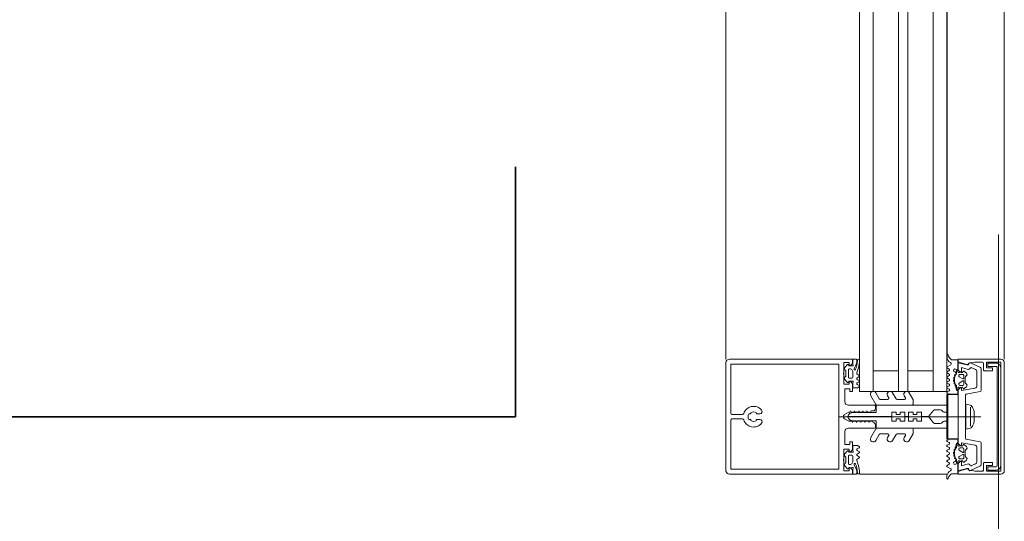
# Model space of a CAD drawing. Header units: centimetres. Extents: x -1434 to 23895, y -8842 to 3590.
# Tile 54 of 75: x 22502 to 22545, y 1384 to 1406. Entities that reach past the tile are written whole.
import ezdxf

# ---------------------------------------------------------------- set-up
doc = ezdxf.new("R2010")
doc.units = ezdxf.units.CM
doc.linetypes.add('Hidden', pattern=[71.4375, 47.625, -23.8125])
doc.linetypes.add('Ponad', pattern=[39.688, 23.813, -15.875])
for name, color, linetype, lineweight in [('A-DETL', 90, 'Continuous', 9), ('A-DETL-GENF', 92, 'Continuous', 13), ('A-FLOR-OVHD', 1, 'Ponad', 9), ('A-GLAZ-CURT', 52, 'Continuous', 9), ('A-GLAZ-CWMG', 51, 'Continuous', 9)]:
    doc.layers.add(name, color=color, linetype=linetype, lineweight=lineweight)

# ---------------------------------------------------------------- blocks, each defined once
blk = doc.blocks.new('Rectangular Mullion - SI_CovCap-20mm_Tran-55mm-2281819-piętro typowe I-IV - stan projektowany Klatka schodowa')
at = {"layer": 'A-DETL-GENF', "lineweight": 9}
for p, q in [((-2.5, 9.45), (-2.5, 7.8)), ((2.366, 9.6), (-2.35, 9.6)), ((2.5, 7.8), (2.5, 9.451)), ((-2.5, 9.39), (-2.5, 4.79)), ((-2.29, 9.39), (-2.29, 4.79)), ((-0.1, 8.877), (-0.1, 9.34)), ((0.1, 9.34), (0.1, 8.877)), ((2.29, 9.39), (2.29, 4.79)), ((2.5, 9.39), (2.5, 4.79)), ((-0.12, 8.608), (-0.12, 8.547)), ((0.12, 8.547), (0.12, 8.608)), ((-0.12, 8.253), (-0.12, 8.128)), ((0.12, 8.128), (0.12, 8.253)), ((-2.26, 4.327), (-2.136, 4.43)), ((-2.022, 4.419), (-2.014, 4.409)), ((-1.975, 4.39), (-1.783, 4.39)), ((-1.745, 4.409), (-1.737, 4.419)), ((-1.623, 4.43), (-1.499, 4.327)), ((-0.076, 4.269), (-0.051, 4.283)), ((0, -1.485), (0, 4.678)), ((0.074, 4.269), (0.049, 4.283)), ((1.623, 4.43), (1.499, 4.327)), ((1.745, 4.409), (1.737, 4.419)), ((1.975, 4.39), (1.783, 4.39)), ((2.022, 4.419), (2.014, 4.409)), ((2.26, 4.327), (2.136, 4.43)), ((-2.35, 3.918), (-2.479, 3.918)), ((-2.088, 4.025), (-2.309, 3.927)), ((-2.221, 4.258), (-2.256, 4.278)), ((-1.904, 3.918), (-2.045, 3.865)), ((-2.043, 4.28), (-1.716, 4.28)), ((-1.717, 4.08), (-1.939, 4.08)), ((-1.795, 3.813), (-1.843, 3.896)), ((-1.695, 3.897), (-1.743, 3.813)), ((-1.669, 4.238), (-1.669, 4.13)), ((-1.575, 3.813), (-1.624, 3.897)), ((-1.503, 4.278), (-1.538, 4.258)), ((-1.475, 3.897), (-1.522, 3.816)), ((-1.354, 3.813), (-1.402, 3.897)), ((-0.501, 4.28), (-0.501, 3.15)), ((-0.211, 3.925), (-0.186, 3.94)), ((-0.186, 3.894), (-0.211, 3.908)), ((-0.176, 3.957), (-0.176, 4.096)), ((0.174, 3.957), (0.174, 4.096)), ((0.209, 3.925), (0.184, 3.94)), ((0.184, 3.894), (0.209, 3.908)), ((0.499, 3.15), (0.499, 4.28)), ((1.354, 3.813), (1.402, 3.897)), ((1.475, 3.897), (1.522, 3.816)), ((1.503, 4.278), (1.538, 4.258)), ((1.575, 3.813), (1.624, 3.897)), ((1.669, 4.238), (1.669, 4.13)), ((1.695, 3.897), (1.743, 3.813)), ((2.043, 4.28), (1.716, 4.28)), ((1.717, 4.08), (1.939, 4.08)), ((1.795, 3.813), (1.843, 3.896)), ((1.904, 3.918), (2.045, 3.865)), ((2.088, 4.025), (2.309, 3.927)), ((2.221, 4.258), (2.256, 4.278)), ((2.35, 3.918), (2.479, 3.918)), ((-2.372, 3.801), (-2.471, 3.801)), ((2.372, 3.801), (2.471, 3.801)), ((-0.776, 2.937), (-1.038, 3.088)), ((-0.913, 3.305), (-0.526, 3.081)), ((-0.501, 3.038), (-0.501, 1.517)), ((-0.451, 3.1), (-0.351, 3.1)), ((0.365, 3.1), (0.45, 3.1)), ((0.499, 3.038), (0.499, 1.517)), ((0.912, 3.305), (0.524, 3.081)), ((0.774, 2.937), (1.037, 3.088)), ((-0.913, 2.575), (-0.826, 2.524)), ((-0.751, 2.568), (-0.751, 2.894)), ((0.749, 2.568), (0.749, 2.894)), ((0.912, 2.575), (0.824, 2.524)), ((-0.776, 2.207), (-1.038, 2.358)), ((-0.751, 1.842), (-0.751, 2.164)), ((0.749, 1.842), (0.749, 2.164)), ((0.774, 2.207), (1.037, 2.358)), ((-0.913, 1.849), (-0.826, 1.799)), ((0.912, 1.849), (0.824, 1.799)), ((-0.762, 1.474), (-1.038, 1.633)), ((-0.551, 1.467), (-0.737, 1.467)), ((0.549, 1.467), (0.736, 1.467)), ((0.761, 1.474), (1.037, 1.633)), ((-0.301, 0.498), (-0.301, 0.283)), ((0.299, 0.498), (0.299, 0.283)), ((-2.599, -0.001), (-2.687, -0.001)), ((-2.175, -0.018), (-2.263, -0.17)), ((-2.073, -0.102), (-2.124, -0.017)), ((-1.882, -0.42), (-2.01, -0.42)), ((-1.955, -0.017), (-2.005, -0.102)), ((-1.975, -0.31), (-1.947, -0.359)), ((-1.853, -0.102), (-1.903, -0.017)), ((-1.828, -0.377), (-1.827, -0.362)), ((-1.786, -0.34), (-1.768, -0.351)), ((-1.736, -0.017), (-1.785, -0.102)), ((-1.722, -0.333), (-1.717, -0.32)), ((-1.634, -0.103), (-1.684, -0.017)), ((-1.668, -0.308), (-1.653, -0.322)), ((-1.605, -0.317), (-1.597, -0.304)), ((-1.516, -0.017), (-1.565, -0.102)), ((-1.546, -0.306), (-1.536, -0.323)), ((-1.487, -0.331), (-1.476, -0.321)), ((-1.414, -0.103), (-1.464, -0.017)), ((-1.427, -0.336), (-1.422, -0.356)), ((-1.379, -0.375), (-1.366, -0.368)), ((-1.296, -0.017), (-1.345, -0.103)), ((-1.196, -0.098), (-1.244, -0.017)), ((-1.075, -0.016), (-1.123, -0.099)), ((1.075, -0.016), (1.123, -0.099)), ((1.196, -0.098), (1.244, -0.017)), ((1.296, -0.017), (1.345, -0.103)), ((1.379, -0.375), (1.366, -0.368)), ((1.414, -0.103), (1.464, -0.017)), ((1.427, -0.336), (1.422, -0.356)), ((1.487, -0.331), (1.476, -0.321)), ((1.516, -0.017), (1.565, -0.102)), ((1.546, -0.306), (1.536, -0.323)), ((1.605, -0.317), (1.597, -0.304)), ((1.634, -0.103), (1.684, -0.017)), ((1.668, -0.308), (1.653, -0.322)), ((1.722, -0.333), (1.717, -0.32)), ((1.736, -0.017), (1.785, -0.102)), ((1.786, -0.34), (1.768, -0.351)), ((1.828, -0.377), (1.827, -0.362)), ((1.853, -0.102), (1.903, -0.017)), ((1.882, -0.42), (2.01, -0.42)), ((1.975, -0.31), (1.947, -0.359)), ((1.955, -0.017), (2.005, -0.102)), ((2.073, -0.102), (2.124, -0.017)), ((2.175, -0.018), (2.263, -0.17)), ((2.599, -0.001), (2.687, -0.001)), ((-2.01, -0.48), (-1.95, -0.48)), ((-1.978, -0.754), (-1.896, -0.851)), ((-1.84, -0.69), (-1.84, -0.57)), ((-1.79, -0.52), (-1.762, -0.52)), ((-1.67, -0.74), (-1.79, -0.74)), ((-1.736, -0.535), (-1.644, -0.695)), ((-1.715, -0.8), (-1.485, -0.8)), ((-1.556, -0.695), (-1.464, -0.535)), ((-1.41, -0.74), (-1.53, -0.74)), ((-1.438, -0.52), (-1.41, -0.52)), ((-1.36, -0.57), (-1.36, -0.69)), ((-1.304, -0.851), (-1.222, -0.754)), ((-1.249, -0.48), (-1.184, -0.48)), ((-1.09, -1.449), (-0.982, -0.84)), ((-0.953, -0.815), (-0.025, -0.815)), ((0.025, -0.815), (0.953, -0.815)), ((0.982, -0.84), (1.09, -1.449)), ((1.249, -0.48), (1.184, -0.48)), ((1.304, -0.851), (1.222, -0.754)), ((1.36, -0.57), (1.36, -0.69)), ((1.438, -0.52), (1.41, -0.52)), ((1.41, -0.74), (1.53, -0.74)), ((1.556, -0.695), (1.464, -0.535)), ((1.715, -0.8), (1.485, -0.8)), ((1.736, -0.535), (1.644, -0.695)), ((1.67, -0.74), (1.79, -0.74)), ((1.79, -0.52), (1.762, -0.52)), ((1.84, -0.69), (1.84, -0.57)), ((1.978, -0.754), (1.896, -0.851)), ((2.01, -0.48), (1.95, -0.48)), ((-2.344, -1.034), (-2.145, -1.461)), ((-2.055, -1.252), (-2.131, -1.089)), ((0.408, -1.036), (-0.408, -1.036)), ((-0.225, -1.183), (0.225, -1.183)), ((2.131, -1.089), (2.055, -1.252)), ((2.145, -1.461), (2.344, -1.034)), ((-2.32, -1.59), (-2.04, -1.59)), ((-2.1, -1.49), (-1.139, -1.49)), ((-1.342, -1.31), (-1.964, -1.31)), ((1.139, -1.49), (2.1, -1.49)), ((1.964, -1.31), (1.342, -1.31)), ((2.04, -1.59), (2.32, -1.59)), ((2.35, -2.5), (-2.35, -2.5)), ((2.135, -2.195), (-2.135, -2.195)), ((-2.125, -2.345), (2.125, -2.345))]:
    blk.add_line(p, q, dxfattribs=at)
at = {"layer": 'A-DETL-GENF', "lineweight": 9, "flags": 128}
for points in [[(-0.15, 9.39), (-2.29, 9.39), (-2.29, 7.8)], [(2.29, 7.8), (2.29, 9.39), (0.15, 9.39)], [(-2.501, 4.9), (-2.501, 4.1), (-2.311, 4.1), (-2.231, 4.18), (-2.231, 4.24), (-2.351, 4.24), (-2.351, 4.47), (-1.906, 4.47)], [(-2.291, 4.9), (-2.291, 4.7), (2.289, 4.7), (2.289, 4.9)], [(1.904, 4.47), (2.349, 4.47), (2.349, 4.24), (2.23, 4.24), (2.23, 4.18), (2.31, 4.1), (2.499, 4.1), (2.499, 4.9)], [(-1.856, 4.47), (-1.411, 4.47), (-1.411, 4.24), (-1.53, 4.24), (-1.53, 4.18), (-1.45, 4.1), (-1.091, 4.1), (-1.091, 4.22), (-1.211, 4.22), (-1.211, 4.43), (-0.651, 4.43)], [(-0.265, 0.575), (-0.001, 0.797), (-0.001, 1.097), (-0.201, 1.097), (-0.201, 1.297), (-0.101, 1.297), (-0.101, 1.463), (-0.201, 1.463), (-0.201, 1.663), (-0.001, 1.663), (-0.001, 1.83), (-0.201, 1.83), (-0.201, 2.03), (-0.101, 2.03), (-0.101, 2.197), (-0.201, 2.197), (-0.201, 2.397), (-0.001, 2.397), (-0.001, 4.297), (-0.001, 2.397), (0.199, 2.397), (0.199, 2.197), (0.099, 2.197), (0.099, 2.03), (0.199, 2.03), (0.199, 1.83), (-0.001, 1.83), (-0.001, 1.663), (0.199, 1.663), (0.199, 1.463), (0.099, 1.463), (0.099, 1.297), (0.199, 1.297), (0.199, 1.097), (-0.001, 1.097), (-0.001, 0.797), (0.264, 0.575)], [(-0.251, 3.2), (-0.251, 3.29), (-0.201, 3.32), (-0.201, 3.441), (-0.251, 3.47), (-0.201, 3.499), (-0.201, 3.621), (-0.251, 3.65), (-0.201, 3.679), (-0.201, 3.801), (-0.251, 3.83), (-0.201, 3.859), (-0.201, 3.981), (-0.251, 4.01), (-0.201, 4.039), (-0.201, 4.161), (-0.251, 4.19), (-0.2, 4.219), (-0.2, 4.255), (-0.088, 4.45)], [(0.087, 4.45), (0.199, 4.255), (0.199, 4.129), (0.249, 4.1), (0.199, 4.071), (0.199, 3.949), (0.249, 3.92), (0.199, 3.891), (0.199, 3.769), (0.249, 3.74), (0.199, 3.711), (0.199, 3.589), (0.249, 3.56), (0.199, 3.531), (0.199, 3.409), (0.249, 3.38), (0.199, 3.351), (0.199, 3.23), (0.252, 3.2)], [(0.649, 4.43), (1.209, 4.43), (1.209, 4.22), (1.089, 4.22), (1.089, 4.1), (1.449, 4.1), (1.529, 4.18), (1.529, 4.24), (1.409, 4.24), (1.409, 4.47), (1.855, 4.47)], [(-2.499, 3.938), (-2.499, 4.08), (-2.298, 4.08), (-2.247, 4.067)], [(-1.512, 4.067), (-1.461, 4.08), (-1.259, 4.08), (-1.259, 3.888), (-1.302, 3.813)], [(-0.201, 0.11), (-0.201, -0.003), (-0.501, -0.003), (-0.501, 3.067), (-0.176, 3.067), (-0.176, 3.876)], [(0.199, 0.11), (0.199, -0.003), (0.499, -0.003), (0.499, 3.067), (0.174, 3.067), (0.174, 3.876)], [(1.512, 4.067), (1.461, 4.08), (1.259, 4.08), (1.259, 3.888), (1.302, 3.813)], [(2.499, 3.938), (2.499, 4.08), (2.298, 4.08), (2.247, 4.067)], [(-2.48, -0.211), (-2.48, -0.48), (-2.07, -0.48)], [(-1.203, -0.42), (-1.325, -0.42), (-1.322, -0.394), (-1.195, -0.41)], [(-1.115, -0.48), (-0.98, -0.48), (-0.98, -0.09), (-1.023, -0.016)], [(1.115, -0.48), (0.98, -0.48), (0.98, -0.09), (1.023, -0.016)], [(1.203, -0.42), (1.325, -0.42), (1.322, -0.394), (1.195, -0.41)], [(2.48, -0.211), (2.48, -0.48), (2.07, -0.48)], [(-2.5, -2.35), (-2.5, -0.5), (-2.39, -0.5), (-2.273, -0.858)], [(-2.058, -0.934), (-2.136, -0.64), (-1.95, -0.64), (-1.95, -0.58), (-2.03, -0.5), (-2.35, -0.5), (-2.25, -0.874)], [(-1.92, -0.667), (-1.92, -0.68), (-1.97, -0.709)], [(-1.23, -0.709), (-1.28, -0.68), (-1.28, -0.667)], [(1.244, -1.227), (1.14, -0.64), (1.25, -0.64), (1.25, -0.58), (1.17, -0.5), (-1.17, -0.5), (-1.25, -0.58), (-1.25, -0.64), (-1.14, -0.64), (-1.244, -1.227)], [(0.52, -0.974), (0.54, -0.821), (-0.54, -0.821), (-0.52, -0.974)], [(1.23, -0.709), (1.28, -0.68), (1.28, -0.667)], [(1.92, -0.667), (1.92, -0.68), (1.97, -0.709)], [(2.25, -0.874), (2.35, -0.5), (2.03, -0.5), (1.95, -0.58), (1.95, -0.64), (2.136, -0.64), (2.058, -0.934)], [(2.273, -0.858), (2.39, -0.5), (2.5, -0.5), (2.5, -2.35)], [(-2.34, -1.001), (-2.34, -1.106), (-2.37, -1.224), (-2.37, -1.539)], [(2.37, -1.54), (2.37, -1.224), (2.34, -1.106), (2.34, -1.001)], [(-1.99, -1.64), (-1.99, -1.99), (-2.12, -1.99), (-2.12, -1.72), (-2.37, -1.72), (-2.37, -2.35), (2.37, -2.35), (2.37, -1.72), (2.12, -1.72), (2.12, -1.99), (1.99, -1.99), (1.99, -1.64)], [(-2.185, -2.145), (-2.185, -1.785), (-2.325, -1.785), (-2.325, -2.145)], [(2.325, -2.145), (2.325, -1.785), (2.185, -1.785), (2.185, -2.145)]]:
    blk.add_lwpolyline(points, dxfattribs=at)
for points in [[(0.97, 0), (-0.97, 0), (-0.97, -0.04), (0.97, -0.04)], [(0.97, -0.04), (-0.97, -0.04), (-0.97, -0.49), (0.97, -0.49)]]:
    blk.add_lwpolyline(points, close=True, dxfattribs=at)
at = {"layer": 'A-DETL-GENF', "lineweight": 9}
for centre, radius, start, end in [((-2.35, 9.45), 0.15, 90.0003, 179.9997), ((2.35, 9.451), 0.15, 0.1055, 83.878), ((-0.15, 9.34), 0.05, 0.0077, 89.9923), ((0.15, 9.34), 0.05, 89.9791, 180.0209), ((0, 8.4), 0.45, 107.4982, 231.0552), ((-0.15, 8.877), 0.05, 287.4982, 0), ((0, 8.4), 0.24, 60, 120), ((0.15, 8.877), 0.05, 180, 252.583), ((0, 8.4), 0.45, 308.9448, 72.583), ((0, 8.4), 0.21, 143.7768, 216.2232), ((-0.15, 8.547), 0.03, 229.6807, 0), ((-0.15, 8.253), 0.03, 0, 130.3193), ((0.15, 8.547), 0.03, 180, 310.3193), ((0.15, 8.253), 0.03, 49.6807, 180), ((0, 8.4), 0.21, 323.7768, 36.2232), ((-0.22, 8.128), 0.1, 231.0552, 0), ((0.22, 8.128), 0.1, 180, 308.9448), ((-2.241, 4.304), 0.03, 128.5798, 239.9915), ((-2.085, 4.368), 0.08, 38.8475, 129.685), ((-1.975, 4.44), 0.05, 218.8475, 270), ((-1.881, 4.465), 0.0255, 12.35, 167.65), ((-1.783, 4.44), 0.05, 270, 321.1528), ((-1.674, 4.368), 0.08, 50.315, 141.1528), ((-1.518, 4.304), 0.03, 300.0085, 51.4202), ((-0.65, 4.28), 0.15, 359.9706, 90.0294), ((0, 4.401), 0.1, 28.7984, 151.2016), ((-0.001, 4.197), 0.1, 90, 120), ((-0.001, 4.197), 0.1, 60, 90), ((0.649, 4.28), 0.15, 89.9706, 180.0294), ((1.518, 4.304), 0.03, 128.5798, 239.9915), ((1.674, 4.368), 0.08, 38.8472, 129.685), ((1.783, 4.44), 0.05, 218.8472, 270), ((1.88, 4.465), 0.0255, 12.35, 167.65), ((1.975, 4.44), 0.05, 270, 321.1525), ((2.085, 4.368), 0.08, 50.315, 141.1525), ((2.241, 4.304), 0.03, 300.0085, 51.4202), ((-2.479, 3.938), 0.02, 180.0007, 269.9993), ((-2.434, 3.831), 0.059, 88.5974, 194.6036), ((-2.426, 4.822), 0.933, 269.587, 293.0035), ((-2.398, 4.798), 0.997, 271.4989, 290.69), ((-2.35, 4.018), 0.1, 270.0001, 294), ((-2.239, 4.096), 0.03, 255.4027, 14.3746), ((-2.231, 4.24), 0.02, 346.6587, 60.0171), ((-1.942, 4.172), 0.277, 166.6587, 194.3746), ((-1.94, 4.228), 0.148, 172.4164, 270.2404), ((-2.074, 3.995), 0.0337, 293.0035, 114), ((-2.04, 4.23), 0.0496, 92.7559, 159.6878), ((-1.887, 3.871), 0.05, 30.069, 110.536), ((-1.72, 4.13), 0.0502, 273.3323, 359.7322), ((-1.719, 4.23), 0.0499, 9.2263, 86.9893), ((-1.66, 3.878), 0.0402, 27.7922, 152.3701), ((-1.52, 4.096), 0.03, 165.6254, 284.5942), ((-1.817, 4.172), 0.277, 345.6254, 13.341), ((-1.528, 4.24), 0.02, 119.9847, 193.341), ((-1.439, 3.877), 0.0414, 28.176, 151.824), ((-0.206, 3.917), 0.01, 120.0303, 239.9802), ((-0.196, 3.957), 0.02, 300.0303, 360), ((-0.196, 3.876), 0.02, 360, 59.9802), ((0.024, 4.096), 0.2, 120, 180), ((-0.026, 4.096), 0.2, 360, 60), ((0.194, 3.957), 0.02, 180, 239.9697), ((0.194, 3.876), 0.02, 120.0198, 180), ((0.204, 3.917), 0.01, 300.0198, 59.9697), ((1.439, 3.877), 0.0414, 28.176, 151.824), ((1.52, 4.096), 0.03, 255.4058, 14.3746), ((1.528, 4.24), 0.02, 346.659, 60.0153), ((1.817, 4.172), 0.277, 166.659, 194.3746), ((1.66, 3.878), 0.0402, 27.6299, 152.2078), ((1.719, 4.23), 0.0499, 93.0107, 170.7737), ((1.72, 4.13), 0.0502, 180.2678, 266.6677), ((1.887, 3.871), 0.05, 69.464, 149.931), ((1.94, 4.228), 0.148, 269.7596, 7.5836), ((2.074, 3.995), 0.0337, 66, 246.9965), ((2.04, 4.23), 0.0496, 20.3122, 87.2441), ((2.398, 4.798), 0.997, 249.31, 268.5011), ((2.426, 4.822), 0.933, 246.9965, 270.413), ((2.239, 4.096), 0.03, 165.6254, 284.5973), ((1.942, 4.172), 0.277, 345.6254, 13.3413), ((2.231, 4.24), 0.02, 119.9829, 193.3413), ((2.35, 4.018), 0.1, 246, 269.9999), ((2.434, 3.831), 0.059, 345.3964, 91.4026), ((2.479, 3.938), 0.02, 270.0007, 359.9993), ((-2.471, 3.821), 0.02, 194.6036, 270), ((-1.769, 3.828), 0.03, 210.0871, 329.9129), ((-1.549, 3.828), 0.0299, 210.122, 335.064), ((-1.328, 3.828), 0.0301, 210.1258, 329.8742), ((1.328, 3.828), 0.0301, 210.1258, 329.8742), ((1.549, 3.828), 0.0299, 204.936, 329.878), ((1.769, 3.828), 0.03, 210.0871, 329.9129), ((2.471, 3.821), 0.02, 270, 345.3964), ((-0.976, 3.197), 0.125, 60, 240), ((-0.551, 3.038), 0.05, 360, 60), ((-0.451, 3.15), 0.05, 179.9899, 270.0101), ((-0.351, 3.2), 0.0999, 269.9704, 0.0296), ((0.375, 3.225), 0.126, 191.5693, 265.5931), ((0.449, 3.15), 0.05, 270.9313, 359.9852), ((0.549, 3.038), 0.05, 120, 180), ((0.974, 3.197), 0.125, 300, 120), ((-0.976, 2.467), 0.125, 60, 240), ((-0.801, 2.894), 0.05, 360, 60), ((0.799, 2.894), 0.05, 120, 180), ((0.974, 2.467), 0.125, 300, 120), ((-0.801, 2.568), 0.05, 240, 360), ((-0.801, 2.164), 0.05, 360, 60), ((0.799, 2.568), 0.05, 180, 300), ((0.799, 2.164), 0.05, 120, 180), ((-0.976, 1.741), 0.125, 60, 240), ((-0.801, 1.842), 0.05, 240, 360), ((0.799, 1.842), 0.05, 180, 300), ((0.974, 1.741), 0.125, 300, 120), ((-0.737, 1.517), 0.05, 240, 270), ((-0.551, 1.517), 0.05, 270, 360), ((0.549, 1.517), 0.05, 180, 270), ((0.736, 1.517), 0.05, 270, 300), ((-0.201, 0.498), 0.1, 130, 180), ((0.199, 0.498), 0.1, 0, 50), ((-0.201, 0.283), 0.1, 180, 240), ((-0.301, 0.11), 0.1, 360, 60), ((0.299, 0.11), 0.1, 120, 180), ((0.199, 0.283), 0.1, 300, 360), ((-2.687, -0.031), 0.03, 89.9022, 261.6433), ((-2.733, -0.343), 0.286, 27.5921, 81.6433), ((-2.599, -0.201), 0.2, 80.4545, 89.9022), ((-2.614, -0.291), 0.291, 25.3637, 80.4545), ((-2.306, -0.145), 0.05, 205.3637, 330.1649), ((-2.149, -0.033), 0.03, 30.7154, 150.1649), ((-2.01, -0.355), 0.065, 90, 270), ((-2.039, -0.078), 0.0417, 215.132, 324.868), ((-2.01, -0.33), 0.04, 29.9937, 90), ((-1.929, -0.032), 0.03, 30.5887, 149.5346), ((-1.861, -0.309), 0.1, 210.0023, 269.1728), ((-1.882, -0.37), 0.05, 270, 305.0779), ((-1.862, -0.375), 0.0339, 269.1783, 356.9975), ((-1.819, -0.078), 0.0415, 215.012, 324.988), ((-1.6, -0.771), 0.44, 54.1588, 125.0779), ((-1.8, -0.364), 0.0272, 60.011, 176.9853), ((-1.752, -0.323), 0.0316, 240.007, 341.9967), ((-1.71, -0.032), 0.03, 30.1448, 149.5346), ((-1.689, -0.329), 0.03, 45.0005, 162.0009), ((-1.631, -0.299), 0.0316, 224.991, 327.0104), ((-1.6, -0.077), 0.043, 217.8436, 323.8234), ((-1.572, -0.321), 0.03, 30.0003, 146.9985), ((-1.508, -0.307), 0.0316, 210.0026, 311.9974), ((-1.49, -0.032), 0.03, 30.3449, 149.5346), ((-1.456, -0.343), 0.03, 14.9955, 132.0028), ((-1.393, -0.348), 0.03, 195.0015, 296.9968), ((-1.38, -0.079), 0.0419, 215.4665, 324.6999), ((-1.352, -0.394), 0.03, 0.0112, 116.991), ((-1.325, -0.39), 0.03, 234.1588, 270), ((-1.27, -0.033), 0.03, 30.3446, 149.7685), ((-1.203, -0.453), 0.033, 305.0901, 90), ((-1.159, -0.08), 0.0416, 206.9541, 331.568), ((-1.195, -0.46), 0.05, 7.1737, 90.0088), ((-1.049, -0.031), 0.03, 29.7965, 150.132), ((1.049, -0.031), 0.03, 29.868, 150.2035), ((1.159, -0.08), 0.0416, 208.432, 333.0459), ((1.195, -0.46), 0.05, 89.9912, 172.8263), ((1.203, -0.453), 0.033, 90, 234.9099), ((1.27, -0.033), 0.03, 30.2315, 149.6554), ((1.352, -0.394), 0.03, 63.009, 179.9888), ((1.325, -0.39), 0.03, 270, 305.8412), ((1.6, -0.771), 0.44, 54.9221, 125.8412), ((1.38, -0.079), 0.0419, 215.3001, 324.5335), ((1.393, -0.348), 0.03, 243.0032, 344.9985), ((1.456, -0.343), 0.03, 47.9972, 165.0045), ((1.49, -0.032), 0.03, 30.4654, 149.6551), ((1.508, -0.307), 0.0316, 228.0026, 329.9974), ((1.572, -0.321), 0.03, 33.0015, 149.9997), ((1.6, -0.077), 0.043, 216.1766, 322.1564), ((1.631, -0.299), 0.0316, 212.9896, 315.009), ((1.689, -0.329), 0.03, 17.9991, 134.9995), ((1.71, -0.032), 0.03, 30.4654, 149.8552), ((1.752, -0.323), 0.0316, 198.0033, 299.993), ((1.819, -0.078), 0.0415, 215.012, 324.988), ((1.8, -0.364), 0.0272, 3.0147, 119.989), ((1.862, -0.375), 0.0339, 183.0025, 270.8217), ((1.882, -0.37), 0.05, 234.9221, 270), ((1.861, -0.309), 0.1, 270.8272, 329.9977), ((1.929, -0.032), 0.03, 30.4654, 149.4113), ((2.01, -0.33), 0.04, 90, 150.0063), ((2.039, -0.078), 0.0417, 215.132, 324.868), ((2.01, -0.355), 0.065, 270, 90), ((2.149, -0.033), 0.03, 29.8351, 149.2846), ((2.306, -0.145), 0.05, 209.8351, 334.6363), ((2.614, -0.291), 0.291, 99.5455, 154.6363), ((2.733, -0.343), 0.286, 98.3567, 152.4079), ((2.599, -0.201), 0.2, 90.0978, 99.5455), ((2.687, -0.031), 0.03, 278.3567, 90.0978), ((-2.04, -0.48), 0.03, 0, 180), ((-1.955, -0.735), 0.03, 120.0049, 219.9897), ((-1.95, -0.51), 0.03, 0.0185, 89.0948), ((-1.616, -0.589), 0.314, 165.4979, 194.5021), ((-1.835, -0.8), 0.08, 219.9967, 337.3844), ((-1.79, -0.57), 0.05, 89.9897, 180.0103), ((-1.79, -0.69), 0.05, 179.9899, 270.0101), ((-1.762, -0.55), 0.03, 29.9936, 90.0121), ((-1.715, -0.85), 0.05, 90.0003, 157.3776), ((-1.67, -0.71), 0.03, 269.9936, 30.0024), ((-1.53, -0.71), 0.03, 150.0027, 270.0013), ((-1.485, -0.85), 0.05, 22.6209, 90.0012), ((-1.438, -0.55), 0.03, 89.9893, 150.005), ((-1.365, -0.8), 0.08, 202.6228, 319.9969), ((-1.41, -0.57), 0.05, 0.009, 89.991), ((-1.41, -0.69), 0.05, 270.0092, 359.9908), ((-1.584, -0.589), 0.314, 345.517, 13.1975), ((-1.249, -0.51), 0.03, 90, 193.1975), ((-1.245, -0.735), 0.03, 319.9887, 60.0017), ((-1.115, -0.45), 0.03, 187.1885, 269.997), ((-0.953, -0.845), 0.03, 90, 170), ((0, -0.821), 0.0256, 12.6804, 167.3196), ((0.953, -0.845), 0.03, 10, 90), ((1.115, -0.45), 0.03, 270.003, 352.8115), ((1.245, -0.735), 0.03, 119.9983, 220.0113), ((1.249, -0.51), 0.03, 346.8025, 90), ((1.584, -0.589), 0.314, 166.8025, 194.483), ((1.365, -0.8), 0.08, 220.0031, 337.3772), ((1.41, -0.57), 0.05, 90.009, 179.991), ((1.41, -0.69), 0.05, 180.0092, 269.9908), ((1.438, -0.55), 0.03, 29.995, 90.0107), ((1.485, -0.85), 0.05, 89.9988, 157.3791), ((1.53, -0.71), 0.03, 269.9987, 29.9973), ((1.67, -0.71), 0.03, 149.9976, 270.0064), ((1.715, -0.85), 0.05, 22.6224, 89.9997), ((1.762, -0.55), 0.03, 89.9879, 150.0064), ((1.835, -0.8), 0.08, 202.6156, 320.0033), ((1.79, -0.57), 0.05, 359.9897, 90.0103), ((1.79, -0.69), 0.05, 269.9899, 0.0101), ((1.95, -0.51), 0.03, 90.9052, 179.9815), ((1.616, -0.589), 0.314, 345.4979, 14.5021), ((1.955, -0.735), 0.03, 320.0103, 59.9951), ((2.04, -0.48), 0.03, 0, 180), ((-2.29, -1.009), 0.06, 98.4417, 205), ((-2.27, -1.001), 0.07, 120.0064, 180), ((-2.34, -0.88), 0.07, 300.0064, 18), ((-2.308, -0.89), 0.06, 278.4417, 15), ((-2.077, -1.064), 0.06, 108.8192, 205), ((-2.116, -0.95), 0.06, 288.8192, 15), ((-1.964, -1.21), 0.1, 205, 270), ((-1.342, -1.21), 0.1, 270, 350), ((-0.307, -0.921), 0.22, 193.9707, 242.728), ((0, -0.291), 0.921, 243.7078, 255.8284), ((0, -0.291), 0.92, 284.1683, 296.293), ((0.307, -0.921), 0.22, 297.2746, 346.0268), ((1.342, -1.21), 0.1, 190, 270), ((1.964, -1.21), 0.1, 270, 335), ((2.116, -0.95), 0.06, 165, 251.1808), ((2.077, -1.064), 0.06, 335, 71.1808), ((2.308, -0.89), 0.06, 165, 261.5583), ((2.34, -0.88), 0.07, 162, 239.9983), ((2.29, -1.009), 0.06, 335, 81.5583), ((2.27, -1.001), 0.07, 0, 59.9983), ((-2.319, -1.539), 0.0512, 180.5709, 268.6482), ((-2.1, -1.44), 0.05, 205, 270), ((-2.04, -1.64), 0.05, 0, 90.0001), ((-1.139, -1.44), 0.05, 270, 350), ((1.139, -1.44), 0.05, 190, 270), ((2.04, -1.64), 0.05, 89.9981, 180.0017), ((2.1, -1.44), 0.05, 270, 335), ((2.32, -1.54), 0.0498, 269.8262, 0.1735), ((-2.35, -2.35), 0.15, 179.9938, 270.0062), ((-2.125, -2.145), 0.2, 179.9718, 270.0352), ((-2.135, -2.145), 0.0499, 179.8796, 270.0225), ((2.125, -2.144), 0.2, 270.0295, 359.9723), ((2.135, -2.144), 0.0501, 270.0875, 359.9336), ((2.35, -2.35), 0.15, 270.0494, 359.9506)]:
    blk.add_arc(centre, radius, start, end, dxfattribs=at)
blk = doc.blocks.new('Schueco_FWS-Glazing1 - SI_38mm_TripGlz 2-2613228-piętro typowe I-IV - stan projektowany Klatka schodowa')
at = {"layer": 'A-GLAZ-CURT'}
for p, q in [((18.4, 0), (-18.4, 0)), ((-18.4, 0), (-18.4, -3.8)), ((18.4, -3.8), (18.4, 0)), ((-18.4, -3.8), (18.4, -3.8))]:
    blk.add_line(p, q, dxfattribs=at)
at = {"layer": 'A-GLAZ-CURT', "lineweight": 13}
for p, q in [((-18.4, -0.6), (18.4, -0.6)), ((-17.5, -0.6), (-17.5, -1.7)), ((17.5, -0.6), (17.5, -1.7)), ((-18.4, -1.7), (18.4, -1.7)), ((-18.4, -2.1), (18.4, -2.1)), ((-17.5, -2.1), (-17.5, -3.2)), ((17.5, -2.1), (17.5, -3.2)), ((-18.4, -3.2), (18.4, -3.2))]:
    blk.add_line(p, q, dxfattribs=at)
blk = doc.blocks.new('Rectangular Mullion - Schueco_FWS-50-SI_Tran_CovCap-20mm_Tran-55mm-2293422-piętro typowe I-IV - stan projektowany Klatka schodowa')
at = {"layer": 'A-GLAZ-CWMG'}
for p, q in [((-567.473, 1425.326), (-567.473, 1391.326)), ((-557.863, 1391.326), (-557.863, 1425.326)), ((-555.373, 1391.326), (-555.373, 1425.326)), ((-557.873, 1386.326), (-561.673, 1386.326))]:
    blk.add_line(p, q, dxfattribs=at)

msp = doc.modelspace()

# ---------------------------------------------------------------- linework, layer by layer
at = {"layer": 'A-DETL', "linetype": 'Hidden', "lineweight": 35}
for p, q in [((22523.391, 1828.326), (22523.391, 1388.826)), ((22523.391, 1388.826), (21872.391, 1388.826))]:
    msp.add_line(p, q, dxfattribs=at)
at = {"layer": 'A-FLOR-OVHD'}
msp.add_line((22544.391, 1833.326), (22544.391, 1383.326), dxfattribs=at)

# ---------------------------------------------------------------- block references
at = {"layer": 'A-GLAZ-CURT', "rotation": 270.0000000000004}
msp.add_blockref('Schueco_FWS-Glazing1 - SI_38mm_TripGlz 2-2613228-piętro typowe I-IV - stan projektowany Klatka schodowa', (22542.141, 1408.326), dxfattribs=at)
at = {"layer": 'A-GLAZ-CWMG'}
msp.add_blockref('Rectangular Mullion - Schueco_FWS-50-SI_Tran_CovCap-20mm_Tran-55mm-2293422-piętro typowe I-IV - stan projektowany Klatka schodowa', (23100.014, 0), dxfattribs=at)
at = {"layer": 'A-GLAZ-CWMG', "extrusion": (0, 0, -1), "rotation": 269.9999999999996}
msp.add_blockref('Rectangular Mullion - SI_CovCap-20mm_Tran-55mm-2281819-piętro typowe I-IV - stan projektowany Klatka schodowa', (-22542.141, 1388.826), dxfattribs=at)

doc.saveas('drawing.dxf')
